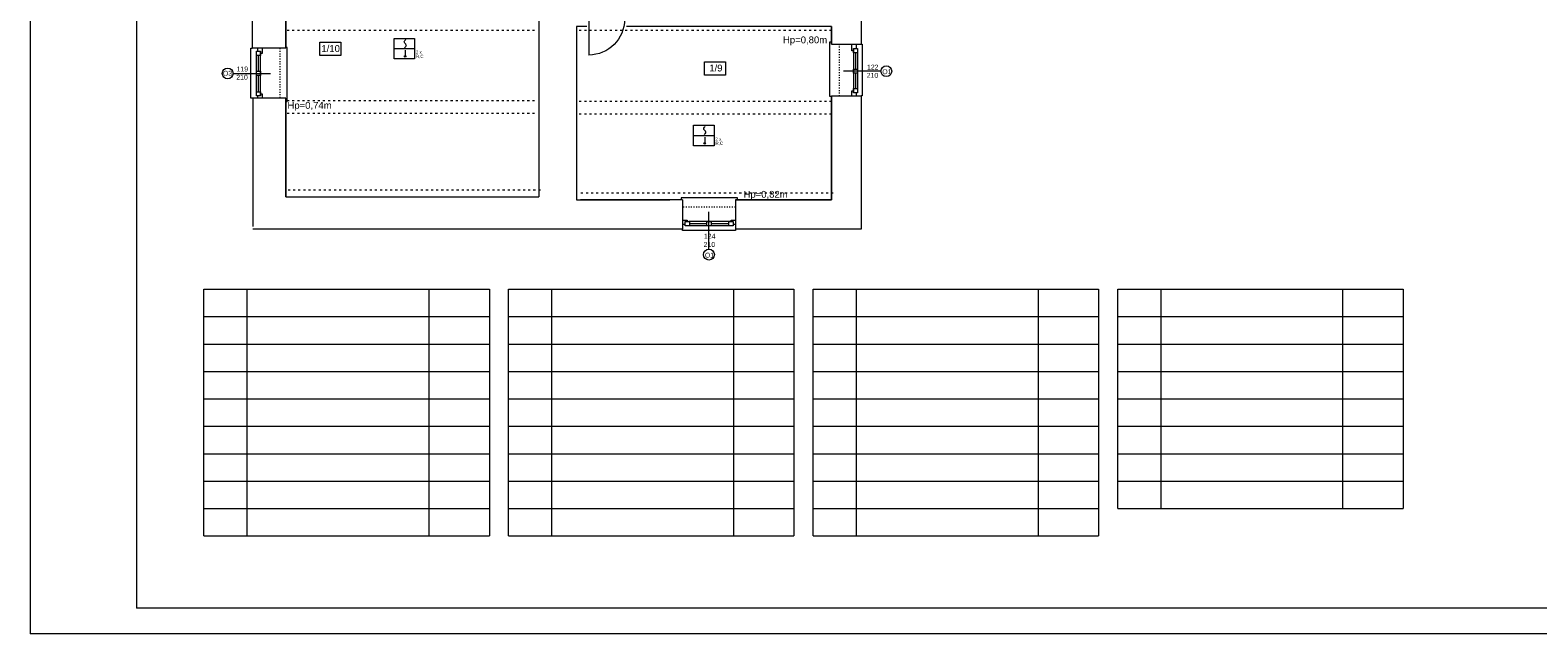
# Model space of a CAD drawing. Header units: centimetres. Extents: x 74437 to 92332, y -37016 to -3432.
# Tile 22 of 68: x 74456 to 77996, y -24042 to -22624. Entities that reach past the tile are written whole.
import ezdxf

# ---------------------------------------------------------------- set-up
doc = ezdxf.new("R2010")
doc.units = ezdxf.units.CM
doc.header["$LTSCALE"] = 0.02
doc.linetypes.add('ACAD_ISO03W100', pattern=[30, 12, -18])
doc.layers.get('0').update_dxf_attribs({"color": 8, "lineweight": 13})
for name, color, linetype, lineweight in [('02_rzuty_podstawowe linie', 8, 'Continuous', 13), ('_pk_tabelka', 7, 'Continuous', 15), ('Linia SSP', 7, 'Continuous', 35), ('LINIE PRZEKROJOWE', 8, 'Continuous', 13), ('OPISY', 8, 'Continuous', 13), ('stolarka', 8, 'Continuous', 13), ('WIDOK', 8, 'Continuous', 13)]:
    doc.layers.add(name, color=color, linetype=linetype, lineweight=lineweight)
doc.styles.get("Standard").update_dxf_attribs({"font": 'arial.ttf', "height": 12})

# ---------------------------------------------------------------- blocks, each defined once
blk = doc.blocks.new('*U3')
at = {"layer": 'stolarka', "transparency": 33554684}
blk.add_lwpolyline([(5, 0), (5, 95)], dxfattribs=at)
for points in [[(0, 2.5), (0, -2.5), (5, -2.5), (5, 2.5)], [(100, -2.5), (105, -2.5), (105, 2.5), (100, 2.5)]]:
    blk.add_lwpolyline(points, close=True, dxfattribs=at)
blk.add_arc((5, 0), 95, 0, 90, dxfattribs=at)

msp = doc.modelspace()

# ---------------------------------------------------------------- hatches: boundary and pattern name
at = {"layer": 'Linia SSP', "lineweight": 5}
for points in [[(75338.2, -22685.9, 1), (75334.7, -22685.9, 1)], [(76041.6, -22890, 1), (76038.1, -22890, 1)]]:
    msp.add_hatch(color=256, dxfattribs=at).paths.add_polyline_path(points)

# ---------------------------------------------------------------- linework, layer by layer
for points in [[(76338, -22654.6), (76338, -22652.6), (76333, -22652.6), (76333, -22779.3), (76333, -22779.4), (76338, -22779.4)], [(76407, -22656.8), (76410, -22656.8), (76410, -22778.8), (76407, -22778.8)], [(74979, -22783.8), (74974, -22783.8), (74974, -22666.8), (74977, -22666.8)], [(75056.1, -22791.8), (75058.9, -22791.8), (75058.9, -22665.1), (75058.9, -22665), (75056.1, -22665)], [(76111.9, -23022.8), (76116.9, -23022.8), (76116.9, -23017.8), (75990.3, -23017.8), (75984.5, -23017.8), (75984.5, -23022.8)], [(76111.9, -23091.8), (76111.9, -23094.8), (75987.9, -23094.8), (75987.9, -23091.8)]]:
    msp.add_lwpolyline(points)
at = {"layer": '02_rzuty_podstawowe linie'}
for points in [[(74863.8, -23812), (74863.8, -23232.6)], [(74863.8, -23232.6), (75534.1, -23232.6)], [(74964.9, -23232.6), (74964.9, -23812)], [(75392.1, -23232.6), (75392.1, -23812)], [(75534.1, -23232.6), (75534.1, -23812)], [(75579.1, -23812), (75579.1, -23232.6)], [(75579.1, -23232.6), (76249.4, -23232.6)], [(75680.2, -23232.6), (75680.2, -23812)], [(76107.4, -23232.6), (76107.4, -23812)], [(76249.4, -23232.6), (76249.4, -23812)], [(76294.4, -23425.8), (76294.4, -23232.6)], [(76294.4, -23232.6), (76964.7, -23232.6)], [(76395.5, -23232.6), (76395.5, -23425.8)], [(76822.7, -23232.6), (76822.7, -23425.8)], [(76964.7, -23232.6), (76964.7, -23425.8)], [(77009.7, -23747.7), (77009.7, -23232.6)], [(77009.7, -23232.6), (77680, -23232.6)], [(77110.7, -23232.6), (77110.7, -23747.7)], [(77538, -23232.6), (77538, -23747.7)], [(77680, -23232.6), (77680, -23747.7)], [(74863.8, -23297), (75534.1, -23297)], [(75579.1, -23297), (76249.4, -23297)], [(76294.4, -23297), (76964.7, -23297)], [(77009.7, -23297), (77680, -23297)], [(74863.8, -23361.4), (75534.1, -23361.4)], [(75579.1, -23361.4), (76249.4, -23361.4)], [(76294.4, -23361.4), (76964.7, -23361.4)], [(77009.7, -23361.4), (77680, -23361.4)], [(74863.8, -23425.8), (75534.1, -23425.8)], [(75579.1, -23425.8), (76249.4, -23425.8)], [(76294.4, -23425.8), (76964.7, -23425.8)], [(76294.4, -23812), (76294.4, -23425.8)], [(76294.4, -23425.8), (76964.7, -23425.8)], [(76395.5, -23425.8), (76395.5, -23812)], [(76822.7, -23425.8), (76822.7, -23812)], [(76964.7, -23425.8), (76964.7, -23812)], [(77009.7, -23425.8), (77680, -23425.8)], [(74863.8, -23490.1), (75534.1, -23490.1)], [(75579.1, -23490.1), (76249.4, -23490.1)], [(76294.4, -23490.1), (76964.7, -23490.1)], [(77009.7, -23490.1), (77680, -23490.1)], [(74863.8, -23554.5), (75534.1, -23554.5)], [(75579.1, -23554.5), (76249.4, -23554.5)], [(76294.4, -23554.5), (76964.7, -23554.5)], [(77009.7, -23554.5), (77680, -23554.5)], [(74863.8, -23618.9), (75534.1, -23618.9)], [(75579.1, -23618.9), (76249.4, -23618.9)], [(76294.4, -23618.9), (76964.7, -23618.9)], [(77009.7, -23618.9), (77680, -23618.9)], [(74863.8, -23683.3), (75534.1, -23683.3)], [(75579.1, -23683.3), (76249.4, -23683.3)], [(76294.4, -23683.3), (76964.7, -23683.3)], [(77009.7, -23683.3), (77680, -23683.3)], [(74863.8, -23747.7), (75534.1, -23747.7)], [(75579.1, -23747.7), (76249.4, -23747.7)], [(76294.4, -23747.7), (76964.7, -23747.7)], [(77009.7, -23747.7), (77680, -23747.7)], [(74863.8, -23812), (75534.1, -23812)], [(75579.1, -23812), (76249.4, -23812)], [(76294.4, -23812), (76964.7, -23812)]]:
    msp.add_lwpolyline(points, dxfattribs=at)
at = {"layer": '_pk_tabelka', "color": 7, "ltscale": 3}
for p, q in [((74455.7, -19841.8), (74455.7, -24041.8)), ((74705.7, -19901.8), (74705.7, -23981.8)), ((82805.7, -23981.8), (74705.7, -23981.8)), ((82865.7, -24041.8), (74455.7, -24041.8))]:
    msp.add_line(p, q, dxfattribs=at)
at = {"layer": 'Linia SSP', "linetype": 'Continuous', "lineweight": 5}
for p, q in [((75334.2, -22651.6), (75334.6, -22650)), ((75334.6, -22653.2), (75334.2, -22651.6)), ((75334.6, -22650), (75335.8, -22648.2)), ((75335.5, -22654.5), (75334.6, -22653.2)), ((75335.8, -22655), (75335.5, -22654.5)), ((75335.8, -22648.2), (75337.7, -22646)), ((75336.4, -22655.7), (75335.8, -22655)), ((75336.4, -22655.7), (75337, -22656.4)), ((75337, -22656.4), (75337.3, -22656.8)), ((75337.3, -22656.8), (75338.2, -22658.2)), ((75338.2, -22658.2), (75338.6, -22659.8)), ((75338.6, -22659.8), (75338.2, -22661.4)), ((75337, -22663.2), (75335.1, -22665.4)), ((75338.2, -22661.4), (75337, -22663.2)), ((76037.6, -22855.7), (76038, -22854.1)), ((76038, -22857.3), (76037.6, -22855.7)), ((76038, -22854.1), (76039.2, -22852.3)), ((76038.9, -22858.6), (76038, -22857.3)), ((76040.4, -22867.3), (76038.5, -22869.4)), ((76039.2, -22859.1), (76038.9, -22858.6)), ((76039.2, -22852.3), (76041.1, -22850.1)), ((76039.8, -22859.8), (76039.2, -22859.1)), ((76039.8, -22859.8), (76040.4, -22860.5)), ((76040.4, -22860.5), (76040.7, -22860.9)), ((76041.6, -22865.5), (76040.4, -22867.3)), ((76040.7, -22860.9), (76041.6, -22862.3)), ((76041.6, -22862.3), (76042, -22863.9)), ((76042, -22863.9), (76041.6, -22865.5))]:
    msp.add_line(p, q, dxfattribs=at)
at = {"layer": 'Linia SSP', "lineweight": 5}
for p, q in [((75310.5, -22667.5), (75358.3, -22667.5)), ((75336.4, -22671.4), (75336.4, -22685.9)), ((76013.9, -22871.6), (76061.7, -22871.6)), ((76039.8, -22875.5), (76039.8, -22890))]:
    msp.add_line(p, q, dxfattribs=at)
for points in [[(75310.5, -22643.7), (75358.3, -22643.7), (75358.3, -22691.4), (75310.5, -22691.4)], [(76013.9, -22847.7), (76061.7, -22847.7), (76061.7, -22895.5), (76013.9, -22895.5)]]:
    msp.add_lwpolyline(points, close=True, dxfattribs=at)
for centre in [(75336.4, -22685.9), (76039.8, -22890)]:
    msp.add_circle(centre, 1.75, dxfattribs=at)
at = {"layer": 'LINIE PRZEKROJOWE'}
for points in [[(75650.1, -22461.8), (75650.1, -23015.8)], [(74977, -22577.8), (74977, -22666.8)], [(75056.1, -22666.8), (75056.1, -22577.8), (74977, -22577.8)], [(75056.1, -22577.8), (75056.1, -22666.8)], [(76407, -22557.8), (76407, -22656.8)], [(75763, -22615.8), (75739, -22615.8), (75739, -23022.8), (75958, -23022.8)], [(76338, -22656.8), (76338, -22615.8), (75856, -22615.8)], [(76338, -22615.8), (76338, -22656.8), (76407, -22656.8)], [(76338, -22652.1), (76338, -22656.8)], [(75056.1, -22666.8), (74977, -22666.8)], [(74979, -22783.8), (74979, -23084.9)], [(75056.1, -23015.8), (75056.1, -22783.8), (74979, -22783.8)], [(75056.1, -22783.8), (75056.1, -23015.8), (75650.1, -23015.8)], [(76111.9, -23022.8), (76338, -23022.8), (76338, -22778.8)], [(76338, -22778.8), (76338, -23022.8), (76111.9, -23022.8)], [(76407, -22778.8), (76407, -23091.8), (76111.9, -23091.8)], [(76338, -22778.8), (76407, -22778.8)], [(76338, -22815.1), (76338, -22848.1)], [(76407, -22815.1), (76407, -22933.2)], [(75987.9, -23022.8), (75747.9, -23022.8)], [(75987.9, -23022.8), (75987.9, -23091.8)], [(76338, -23022.8), (76111.9, -23022.8), (76111.9, -23091.8)], [(76338, -23022.8), (76111.9, -23022.8)], [(75987.9, -23091.8), (74979, -23091.8)]]:
    msp.add_lwpolyline(points, dxfattribs=at)
at = {"layer": 'OPISY'}
for points in [[(75136, -22652.7), (75185.1, -22652.7), (75185.1, -22684), (75136, -22684)], [(76039.3, -22698.4), (76088.4, -22698.4), (76088.4, -22729.7), (76039.3, -22729.7)]]:
    msp.add_lwpolyline(points, close=True, dxfattribs=at)
for points in [[(74932.2, -22725.8), (75020.3, -22725.8)], [(76453.7, -22720.6), (76365.6, -22720.6)], [(76049.9, -23138.6), (76049.9, -23050.5)]]:
    msp.add_lwpolyline(points, dxfattribs=at)
for centre in [(74919.5, -22725.8), (76466.4, -22720.6), (76049.9, -23151.3)]:
    msp.add_circle(centre, 12.7, dxfattribs=at)
at = {"layer": 'stolarka'}
for points in [[(76389, -22672.6), (76385.3, -22672.6), (76385.3, -22656.8), (76395.3, -22656.8), (76395.3, -22667.6)], [(74987, -22778.8), (74987, -22674.8)], [(74990.6, -22673.8), (74990.6, -22666.8)], [(74992, -22720.8), (74992, -22683.8)], [(75000.6, -22666.8), (75000.6, -22678.8), (74997, -22678.8)], [(74997, -22778.8), (74997, -22674.8)], [(76389, -22667.6), (76389, -22771.6)], [(76394, -22677.6), (76394, -22715.6)], [(76399, -22677.6), (76399, -22771.6)], [(74992, -22768.8), (74992, -22730.8)], [(76394, -22725.6), (76394, -22761.6)], [(76385.3, -22778.6), (76385.3, -22766.6), (76389, -22766.6)], [(74997, -22773.8), (75000.6, -22773.8), (75000.6, -22783.8), (74990.6, -22783.8), (74990.6, -22778.8)], [(76395.3, -22771.6), (76395.3, -22778.6)], [(75987.9, -23070.2), (75998.9, -23070.2), (75998.9, -23073.8)], [(75993.9, -23080.2), (75987.9, -23080.2)], [(76106.9, -23073.8), (76002.9, -23073.8)], [(76106.9, -23083.8), (76002.9, -23083.8)], [(76044.9, -23078.8), (76003.9, -23078.8)], [(76096.9, -23078.8), (76054.9, -23078.8)], [(76101.9, -23073.8), (76101.9, -23070.2), (76111.9, -23070.2), (76111.9, -23080.2), (76106.9, -23080.2)]]:
    msp.add_lwpolyline(points, dxfattribs=at)
for points in [[(74987, -22683.8), (74987, -22673.8), (74997, -22673.8), (74997, -22683.8)], [(76399, -22667.6), (76399, -22677.6), (76389, -22677.6), (76389, -22667.6)], [(74987, -22730.8), (74987, -22720.8), (74997, -22720.8), (74997, -22730.8)], [(76399, -22715.6), (76399, -22725.6), (76389, -22725.6), (76389, -22715.6)], [(76399, -22761.6), (76399, -22771.6), (76389, -22771.6), (76389, -22761.6)], [(74987, -22778.8), (74987, -22768.8), (74997, -22768.8), (74997, -22778.8)], [(76003.9, -23083.8), (75993.9, -23083.8), (75993.9, -23073.8), (76003.9, -23073.8)], [(76054.9, -23083.8), (76044.9, -23083.8), (76044.9, -23073.8), (76054.9, -23073.8)], [(76106.9, -23083.8), (76096.9, -23083.8), (76096.9, -23073.8), (76106.9, -23073.8)]]:
    msp.add_lwpolyline(points, close=True, dxfattribs=at)
at = {"layer": 'WIDOK', "linetype": 'ACAD_ISO03W100', "ltscale": 20}
for points in [[(75640, -22625.3), (75054.2, -22625.3)], [(76338, -22625.3), (75739, -22625.3)], [(75640, -22790.3), (75054.2, -22790.3)], [(76338, -22791.6), (75739, -22791.6)], [(75640, -22820.3), (75054.2, -22820.3)], [(76338, -22821.6), (75739, -22821.6)], [(75654.1, -22999.9), (75060.1, -22999.9)], [(76341.9, -23006.9), (75747.9, -23006.9)]]:
    msp.add_lwpolyline(points, dxfattribs=at)
at = {"layer": 'WIDOK', "linetype": 'ACAD_ISO03W100', "ltscale": 10}
for points in [[(76356, -22656.8), (76356, -22778.8)], [(75042.1, -22666.8), (75042.1, -22783.8)], [(76111.9, -23039.8), (75987.9, -23039.8)]]:
    msp.add_lwpolyline(points, dxfattribs=at)

# ---------------------------------------------------------------- block references
at = {"layer": 'stolarka', "transparency": 33554684, "xscale": -0.8857142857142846, "yscale": 0.8857142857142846, "zscale": 0.8857142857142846, "rotation": 180}
msp.add_blockref('*U3', (75763, -22598.5), dxfattribs=at)

# ---------------------------------------------------------------- texts
at = {"layer": 'Linia SSP', "lineweight": 5}
for s, p in [('2 x', (75361.6, -22679.6)), ('R,C', (75361.6, -22689.5)), ('2 x', (76065, -22883.7)), ('R,C', (76065, -22893.6))]:
    msp.add_text(s, height=7.46, dxfattribs=at).set_placement(p)
at = {"layer": 'OPISY', "ltscale": 0.15}
for s, p in [('Hp=0,80m', (76223.7, -22655)), ('Hp=0,74m', (75060, -22808.8)), ('Hp=0,82m', (76131, -23017.7))]:
    msp.add_text(s, height=16, dxfattribs=at).set_placement(p)
at = {"layer": 'OPISY'}
for s, insert, char_height, width, attachment_point in [('{\\fArial|b0|i0|c238|p34;1/10}', (75139.6, -22659.4), 16, 260.963, 1), ('\\pi-3.6114;O3', (74912.1, -22731.5), 11.574, 12.831, 7), ('{\\fArial|b0|i0|c238|p34;1/9}', (76050.6, -22705.2), 16, 260.963, 1), ('\\pi-2.4943;O1', (76459.4, -22727.7), 11.574, 12.831, 7), ('\\pi-2.4943;O1', (76042.8, -23158.5), 11.574, 12.831, 7)]:
    msp.add_mtext(s, dxfattribs=dict(at, insert=insert, char_height=char_height, width=width, attachment_point=attachment_point))
at = {"layer": 'stolarka', "char_height": 11.574, "width": 12.831, "attachment_point": 7}
for s, insert in [('\\pi-5.8378;119\\P\\pi-6.4496;210', (74946.3, -22740.7)), ('\\pi-5.7667;122\\P\\pi-6.4496;210', (76426.8, -22736.3)), ('\\pi-5.8023;124\\P\\pi-6.4496;210', (76043.8, -23133.4))]:
    msp.add_mtext(s, dxfattribs=dict(at, insert=insert))

doc.saveas('drawing.dxf')
